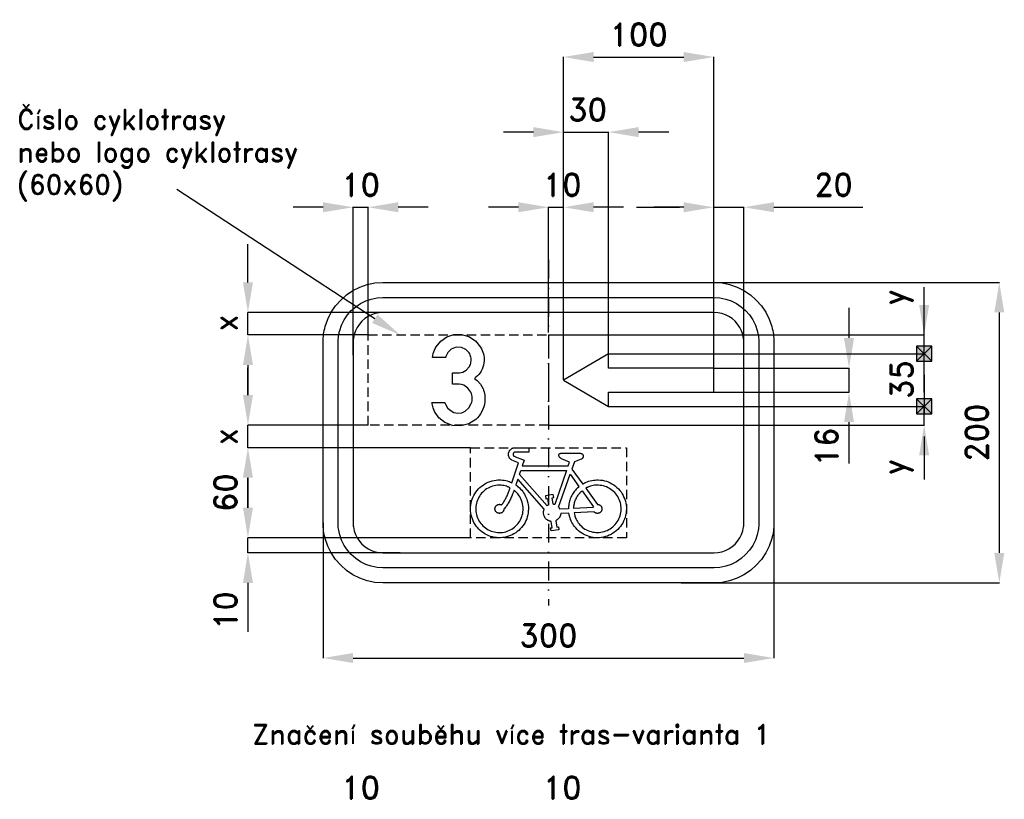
# Model space of a CAD drawing. Header units: millimetres. Extents: x -365 to 841, y -865 to 266.
# Tile 4 of 5: x -352 to 303, y -253 to 266. Entities that reach past the tile are written whole.
import ezdxf

# ---------------------------------------------------------------- set-up
doc = ezdxf.new("R2010")
doc.units = ezdxf.units.MM
doc.header["$LTSCALE"] = 5
doc.linetypes.add('ČERCHOVANÁX2', pattern=[2, 1, -0.5, 0, -0.5])
doc.linetypes.add('ČÁRKOVANÁX2', pattern=[1.5, 1, -0.5])
doc.layers.add('Kóty', color=2, linetype='Continuous')
doc.layers.add('Značka', color=7, linetype='Continuous')
doc.styles.get("Standard").update_dxf_attribs({"font": 'romand.shx', "height": 15})
doc.dimstyles.get("Standard").update_dxf_attribs({"dimtxt": 15, "dimasz": 20, "dimexe": 0.18, "dimexo": 0.0625, "dimgap": 7.5, "dimtad": 1, "dimdec": 0, "dimzin": 0, "dimdsep": 46, "dimtxsty": 'Standard', "dimcen": 0.09, "dimadec": 0, "dimazin": 0, "dimtfac": 1, "dimtdec": 0, "dimtofl": 0, "dimtmove": 0, "dimatfit": 3, "dimfxl": 1, "dimtolj": 1, "dimtzin": 0, "dimarcsym": 0})

# ---------------------------------------------------------------- blocks, each defined once
blk = doc.blocks.new('*D0')
at = {"layer": 'Defpoints', "color": 0, "transparency": 16777216}
for p in [(-150, -68.7), (150, -69.01), (150, -158.7)]:
    blk.add_point(p, dxfattribs=at)
at = {"layer": 'Kóty', "color": 0, "lineweight": -2, "transparency": 16777216}
for p, q in [((-150, -68.76), (-150, -158.88)), ((150, -69.08), (150, -158.88)), ((-130, -158.7), (130, -158.7))]:
    blk.add_line(p, q, dxfattribs=at)
at = {"layer": 'Kóty', "color": 0, "transparency": 16777216}
for points in [[(-130, -155.37), (-130, -162.03), (-150, -158.7)], [(130, -155.37), (130, -162.03), (150, -158.7)]]:
    blk.add_solid(points, dxfattribs=at)
at = {"layer": 'Kóty', "color": 0, "transparency": 16777216, "insert": (0, -143.7), "char_height": 15, "attachment_point": 5}
blk.add_mtext('\\A1;300', dxfattribs=at)
blk = doc.blocks.new('*D1')
at = {"layer": 'Defpoints', "color": 0, "transparency": 16777216}
for p in [(110, 241.3), (110, 35.97), (10, 28.03)]:
    blk.add_point(p, dxfattribs=at)
at = {"layer": 'Kóty', "color": 0, "lineweight": -2, "transparency": 16777216}
for p, q in [((10, 28.1), (10, 241.48)), ((30, 241.3), (90, 241.3)), ((110, 36.03), (110, 241.48))]:
    blk.add_line(p, q, dxfattribs=at)
at = {"layer": 'Kóty', "color": 0, "transparency": 16777216}
for points in [[(30, 244.63), (30, 237.97), (10, 241.3)], [(90, 244.63), (90, 237.97), (110, 241.3)]]:
    blk.add_solid(points, dxfattribs=at)
at = {"layer": 'Kóty', "color": 0, "transparency": 16777216, "insert": (60, 256.3), "char_height": 15, "attachment_point": 5}
blk.add_mtext('\\A1;100', dxfattribs=at)
blk = doc.blocks.new('*D2')
at = {"layer": 'Defpoints', "color": 0, "transparency": 16777216}
for p in [(104.38, 91.3), (88.18, -108.7), (300, -108.7)]:
    blk.add_point(p, dxfattribs=at)
at = {"layer": 'Kóty', "color": 0, "lineweight": -2, "transparency": 16777216}
for p, q in [((104.44, 91.3), (300.18, 91.3)), ((300, 71.3), (300, -88.7)), ((88.24, -108.7), (300.18, -108.7))]:
    blk.add_line(p, q, dxfattribs=at)
at = {"layer": 'Kóty', "color": 0, "transparency": 16777216}
for points in [[(296.67, 71.3), (303.33, 71.3), (300, 91.3)], [(296.67, -88.7), (303.33, -88.7), (300, -108.7)]]:
    blk.add_solid(points, dxfattribs=at)
at = {"layer": 'Kóty', "color": 0, "transparency": 16777216, "insert": (285, -8.7), "char_height": 15, "attachment_point": 5, "rotation": 90}
blk.add_mtext('\\A1;200', dxfattribs=at)
blk = doc.blocks.new('*D3')
at = {"layer": 'Defpoints', "color": 0, "transparency": 16777216}
for p in [(130, 141.3), (110, 34.3), (130, 35.97)]:
    blk.add_point(p, dxfattribs=at)
at = {"layer": 'Kóty', "color": 0, "lineweight": -2, "transparency": 16777216}
for p, q in [((90, 141.3), (70, 141.3)), ((110, 34.36), (110, 141.48)), ((130, 36.03), (130, 141.48)), ((150, 141.3), (209.29, 141.3))]:
    blk.add_line(p, q, dxfattribs=at)
at = {"layer": 'Kóty', "color": 0, "transparency": 16777216}
for points in [[(90, 144.63), (90, 137.97), (110, 141.3)], [(150, 144.63), (150, 137.97), (130, 141.3)]]:
    blk.add_solid(points, dxfattribs=at)
at = {"layer": 'Kóty', "color": 0, "transparency": 16777216, "insert": (189.64, 156.3), "char_height": 15, "attachment_point": 5}
blk.add_mtext('\\A1;20', dxfattribs=at)
blk = doc.blocks.new('*D4')
at = {"layer": 'Defpoints', "color": 0, "transparency": 16777216}
for p in [(-200, -18.7), (-51.88, -18.7), (-51.94, -78.7)]:
    blk.add_point(p, dxfattribs=at)
at = {"layer": 'Kóty', "color": 0, "lineweight": -2, "transparency": 16777216}
for p, q in [((-51.94, -18.7), (-200.18, -18.7)), ((-200, -58.7), (-200, -38.7)), ((-52.01, -78.7), (-200.18, -78.7))]:
    blk.add_line(p, q, dxfattribs=at)
at = {"layer": 'Kóty', "color": 0, "transparency": 16777216}
for points in [[(-203.33, -38.7), (-196.67, -38.7), (-200, -18.7)], [(-203.33, -58.7), (-196.67, -58.7), (-200, -78.7)]]:
    blk.add_solid(points, dxfattribs=at)
at = {"layer": 'Kóty', "color": 0, "transparency": 16777216, "insert": (-215, -48.7), "char_height": 15, "attachment_point": 5, "rotation": 90}
blk.add_mtext('\\A1;60', dxfattribs=at)

msp = doc.modelspace()

# ---------------------------------------------------------------- hatches: boundary and pattern name
at = {"layer": 'Kóty'}
h = msp.add_hatch(color=256, dxfattribs=at)
h.dxf.hatch_style = 1
h.paths.add_polyline_path([(245, 38.8), (255, 38.8), (255, 48.8), (245, 48.8)])
h = msp.add_hatch(color=256, dxfattribs=at)
h.dxf.hatch_style = 1
h.paths.add_polyline_path([(245, 3.8), (255, 3.8), (255, 13.8), (245, 13.8)])

# ---------------------------------------------------------------- linework, layer by layer
for p, q in [((-10, 191.3), (-30, 191.3)), ((10, 26.36), (10, 191.48)), ((40, 43.86), (40, 191.48)), ((80, 191.3), (60, 191.3)), ((-150, 141.3), (-170, 141.3)), ((-130, 42.84), (-130, 141.48)), ((-120, 56.3), (-120, 141.48)), ((-80, 141.3), (-100, 141.3)), ((-20, 141.3), (-40, 141.3)), ((0, 58.03), (0, 141.48)), ((10, 28.03), (10, 141.48)), ((50, 141.3), (30, 141.3)), ((58.57, 141.3), (87.14, 141.3)), ((-200, 91.3), (-200, 116.68)), ((250, 63.8), (250, 88.23)), ((200, 54.3), (200, 74.3)), ((250, 28.8), (250, 72.37)), ((-104.64, 71.3), (-200.18, 71.3)), ((-120.06, 56.3), (-200.18, 56.3)), ((0, 56.3), (250.18, 56.36)), ((40, 43.8), (250.18, 43.8)), ((90.06, 43.8), (250.18, 43.8)), ((-200, 36.3), (-200, 16.3)), ((-200, 16.3), (-200, 34.37)), ((110, 34.3), (200.18, 34.3)), ((250, 29.79), (250, 3.8)), ((110, 18.3), (200.18, 18.3)), ((40, 8.8), (250.18, 8.8)), ((90.13, 8.8), (250.18, 8.8)), ((-120.06, -3.7), (-200.18, -3.7)), ((0, -3.7), (250.18, -3.7)), ((200, -29.26), (200, -1.7)), ((250, -11.2), (250, -31.2)), ((-52.01, -18.7), (-200.18, -18.7)), ((250, -23.7), (250, -39.91)), ((-200, -58.7), (-200, -38.7)), ((-200, -38.7), (-200, -58.7)), ((-51.94, -78.7), (-200.18, -78.7)), ((-98.8, -88.7), (-200.18, -88.7)), ((-200, -108.7), (-200, -141.33))]:
    msp.add_line(p, q, dxfattribs=at)
for points in [[(10, 191.3), (40.06, 191.3)], [(-115.57, 67.1), (-247.22, 153.21)], [(-130, 141.3), (-120, 141.3)], [(0, 141.3), (10, 141.3)], [(110, 141.3), (130, 141.3)], [(-200, 56.3), (-200, 71.3)], [(245, 48.8), (255, 38.8)], [(255, 48.8), (245, 38.8)], [(200, 18.3), (200, 34.3)], [(250, 18.3), (250, 34.3)], [(245, 13.8), (255, 3.8)], [(255, 13.8), (245, 3.8)], [(250, -3.7), (250, 8.8)], [(-200, -18.7), (-200, -3.7)], [(-200, -88.7), (-200, -78.7)]]:
    msp.add_lwpolyline(points, dxfattribs=at)
for points in [[(245, 38.8), (255, 38.8), (255, 48.8), (245, 48.8)], [(245, 3.8), (255, 3.8), (255, 13.8), (245, 13.8)]]:
    msp.add_lwpolyline(points, close=True, dxfattribs=at)
for points in [[(-10, 194.63), (-10, 187.97), (10, 191.3)], [(60, 194.63), (60, 187.97), (40, 191.3)], [(-150, 144.63), (-150, 137.97), (-130, 141.3)], [(-100, 144.63), (-100, 137.97), (-120, 141.3)], [(-20, 144.63), (-20, 137.97), (0, 141.3)], [(30, 144.63), (30, 137.97), (10, 141.3)], [(-203.33, 91.3), (-196.67, 91.3), (-200, 71.3)], [(246.67, 76.36), (253.33, 76.36), (250, 56.36)], [(-113.77, 69.9), (-117.37, 64.29), (-98.74, 56.3)], [(-203.33, 36.3), (-196.67, 36.3), (-200, 56.3)], [(196.67, 54.3), (203.33, 54.3), (200, 34.3)], [(-203.33, 16.3), (-196.67, 16.3), (-200, -3.7)], [(196.67, -1.7), (203.33, -1.7), (200, 18.3)], [(246.67, -23.7), (253.33, -23.7), (250, -3.7)], [(-203.33, -38.7), (-196.67, -38.7), (-200, -18.7)], [(-203.33, -58.7), (-196.67, -58.7), (-200, -78.7)], [(-203.33, -108.7), (-196.67, -108.7), (-200, -88.7)]]:
    msp.add_solid(points, dxfattribs=at)
at = {"layer": 'Značka', "color": 6, "linetype": 'ČERCHOVANÁX2', "lineweight": 25, "ltscale": 2.5}
msp.add_line((0, 106.3), (0, -123.7), dxfattribs=at)
at = {"layer": 'Značka', "color": 5}
for points in [[(-110, -108.7), (-110.16, -108.7), (-110.31, -108.7), (-115.48, -108.34), (-120.56, -107.28), (-125.46, -105.62), (-130.09, -103.29), (-134.4, -100.41), (-138.28, -96.98), (-141.72, -93.1), (-144.59, -88.79), (-146.91, -84.16), (-148.58, -79.25, -0.034157), (-149.65, -74.18, -0.036746), (-150, -69.01), (-150, -68.86), (-150, -68.7), (-150, 51.3), (-150, 51.46), (-150, 51.61, -0.032179), (-149.64, 56.78, -0.035458), (-148.58, 61.85), (-146.92, 66.76), (-144.59, 71.39), (-141.71, 75.7), (-138.28, 79.58), (-134.4, 83.02), (-130.09, 85.89), (-125.46, 88.21), (-120.56, 89.88), (-115.48, 90.95), (-110.31, 91.3), (-110.16, 91.3), (-110, 91.3), (110, 91.3), (110.16, 91.3), (110.31, 91.3), (115.48, 90.94), (120.55, 89.88), (125.46, 88.22), (130.09, 85.89), (134.4, 83.01), (138.28, 79.58), (141.72, 75.7), (144.59, 71.39), (146.91, 66.76), (148.58, 61.85, -0.034162), (149.65, 56.78, -0.036746), (150, 51.61), (150, 51.46), (150, 51.3), (150, -68.7), (150, -68.86), (150, -69.01, -0.032185), (149.64, -74.18, -0.035458), (148.58, -79.25), (146.92, -84.16), (144.59, -88.79), (141.71, -93.1), (138.28, -96.98), (134.4, -100.42), (130.09, -103.29), (125.46, -105.61), (120.55, -107.28), (115.48, -108.35), (110.31, -108.7), (110.16, -108.7), (110, -108.7), (-110, -108.7)], [(-110, -98.7), (-110.12, -98.7), (-110.24, -98.7), (-114.11, -98.43), (-117.92, -97.64), (-121.6, -96.39), (-125.07, -94.64), (-128.3, -92.49), (-131.21, -89.91), (-133.79, -87), (-135.94, -83.77), (-137.68, -80.3), (-138.94, -76.62), (-139.74, -72.81, -0.036748), (-140, -68.94), (-140, -68.82), (-140, -68.7), (-140, 51.3), (-140, 51.42), (-140, 51.54, -0.032178), (-139.73, 55.41, -0.035473), (-138.94, 59.22), (-137.69, 62.9), (-135.94, 66.37), (-133.78, 69.6), (-131.21, 72.51), (-128.3, 75.09), (-125.07, 77.24), (-121.59, 78.98), (-117.92, 80.24), (-114.11, 81.04), (-110.24, 81.3), (-110.12, 81.3), (-110, 81.3), (110, 81.3), (110.12, 81.3), (110.24, 81.3), (114.11, 81.03), (117.92, 80.24), (121.6, 78.99), (125.07, 77.24), (128.3, 75.09), (131.21, 72.51), (133.79, 69.6), (135.94, 66.37), (137.68, 62.9), (138.94, 59.22), (139.74, 55.41, -0.036756), (140, 51.54), (140, 51.42), (140, 51.3), (140, -68.7), (140, -68.82), (140, -68.94, -0.032178), (139.73, -72.81, -0.035481), (138.94, -76.62), (137.69, -80.3), (135.94, -83.77), (133.78, -87), (131.21, -89.91), (128.3, -92.49), (125.07, -94.64), (121.59, -96.38), (117.92, -97.64), (114.11, -98.44), (110.24, -98.7), (110.12, -98.7), (110, -98.7), (-110, -98.7)], [(-110, -88.7), (110, -88.7), (110.08, -88.7), (110.16, -88.7), (112.74, -88.52), (115.28, -87.99), (117.73, -87.16), (120.05, -85.99), (122.2, -84.56), (124.14, -82.84), (125.86, -80.9), (127.29, -78.75), (128.45, -76.43), (129.29, -73.98), (129.83, -71.44, 0.036731), (130, -68.86), (130, -68.78), (130, -68.7), (130, 51.3), (130, 51.38), (130, 51.46, 0.032172), (129.82, 54.04), (129.29, 56.58), (128.46, 59.03), (127.29, 61.35), (125.86, 63.5), (124.14, 65.44), (122.2, 67.16), (120.05, 68.59), (117.73, 69.75), (115.28, 70.59), (112.74, 71.13), (110.16, 71.3), (110.08, 71.3), (110, 71.3), (-110, 71.3), (-110.08, 71.3), (-110.16, 71.3), (-112.74, 71.12), (-115.28, 70.59), (-117.73, 69.76), (-120.05, 68.59), (-122.2, 67.16), (-124.14, 65.44), (-125.86, 63.5), (-127.29, 61.35), (-128.45, 59.03), (-129.29, 56.58), (-129.83, 54.04, 0.036731), (-130, 51.46), (-130, 51.38), (-130, 51.3), (-130, -68.7), (-130, -68.78), (-130, -68.86, 0.032172), (-129.82, -71.44), (-129.29, -73.98), (-128.46, -76.43), (-127.29, -78.75), (-125.86, -80.9), (-124.14, -82.84), (-122.2, -84.56), (-120.05, -85.99), (-117.73, -87.15), (-115.28, -87.99), (-112.74, -88.53), (-110.16, -88.7), (-110.08, -88.7), (-110, -88.7)], [(-68.91, 11.31), (-68.68, 10.61), (-68.42, 9.92), (-67.22, 7.87), (-65.51, 6.19), (-63.08, 4.81), (-60.35, 4.28), (-57.77, 4.54), (-55.4, 5.56), (-52.92, 7.77), (-51.36, 10.73, 0.097405), (-50.78, 14.48, 0.104454), (-51.7, 18.13), (-53.63, 20.93), (-56.43, 22.8), (-57.89, 23.32), (-59.4, 23.57), (-59.74, 23.6), (-60.09, 23.61), (-63.79, 23.61), (-63.79, 31.11), (-59.95, 31.11), (-59.63, 31.1), (-59.3, 31.1), (-56.94, 31.58), (-54.82, 32.83), (-52.66, 35.25, 0.099713), (-51.59, 38.3, 0.096862), (-51.62, 41.44, 0.098674), (-52.83, 44.33), (-55.03, 46.65), (-57.96, 47.96), (-61.46, 48.13), (-64.73, 46.85), (-67.01, 44.74), (-68.32, 41.98), (-68.4, 41.64), (-68.49, 41.3), (-77.17, 41.3), (-76.93, 42.6), (-76.65, 43.89, -0.070864), (-74.77, 48.42), (-71.65, 52.23), (-67.62, 55.05), (-62.92, 56.53), (-57.84, 56.66), (-52.96, 55.24), (-48.48, 52.35), (-45.13, 48.21, -0.076281), (-43.29, 43.8, -0.079797), (-42.88, 39, -0.092074), (-44.16, 33.53, -0.105106), (-47.34, 29.02), (-48.27, 28.17), (-49.25, 27.38), (-48.34, 26.7), (-47.47, 26), (-45.19, 23.51), (-43.55, 20.56, -0.0749), (-42.38, 16.29, -0.064094), (-42.43, 11.81, -0.089422), (-44.33, 5.36, -0.101925), (-48.42, 0.12), (-53.05, -2.85), (-58.42, -4.15), (-63.89, -3.87), (-68.97, -1.87), (-72.95, 1.26), (-75.82, 5.41), (-76.83, 7.86), (-77.44, 10.41), (-77.51, 10.86), (-77.57, 11.31), (-68.91, 11.31)], [(21.49, -22.45), (21.58, -22.47), (21.67, -22.49), (21.69, -22.5), (21.71, -22.5), (21.78, -22.53), (21.86, -22.55), (21.94, -22.59), (22.03, -22.63), (22.12, -22.67), (22.2, -22.72), (22.28, -22.77), (22.36, -22.83), (22.45, -22.9), (22.54, -22.98), (22.62, -23.06), (22.7, -23.15), (22.77, -23.25), (22.84, -23.35), (22.9, -23.45), (22.96, -23.56), (23.01, -23.67), (23.05, -23.78), (23.09, -23.89), (23.12, -24.01), (23.14, -24.13), (23.15, -24.24), (23.16, -24.36, -0.014853), (23.15, -24.48), (23.14, -24.64), (23.12, -24.8), (23.08, -24.96), (23.02, -25.12), (22.96, -25.27), (22.88, -25.41), (22.79, -25.55), (22.7, -25.68), (22.62, -25.79), (22.53, -25.89), (22.44, -25.98), (22.34, -26.07), (22.24, -26.15), (22.13, -26.22), (22.04, -26.28), (21.95, -26.33), (21.93, -26.34), (21.91, -26.35), (21.79, -26.41), (21.67, -26.46), (17.25, -28.14), (15.57, -32.94), (22.75, -42.88), (22.8, -42.85), (22.85, -42.83), (23.04, -42.72), (23.23, -42.62), (23.47, -42.49), (23.71, -42.36), (23.95, -42.23), (24.19, -42.11), (24.44, -41.99), (24.68, -41.87), (25.68, -41.44), (26.7, -41.07), (27.74, -40.76), (28.8, -40.52), (29.88, -40.33), (30.97, -40.22), (32.06, -40.17), (33.16, -40.18), (34.52, -40.25), (35.87, -40.42), (37.21, -40.69), (38.52, -41.06), (39.8, -41.52), (41.05, -42.09), (42.24, -42.75), (43.39, -43.48), (44.5, -44.28), (45.55, -45.15), (46.53, -46.09), (47.44, -47.11), (48.27, -48.19), (49.02, -49.33), (49.67, -50.53), (50.25, -51.76), (50.76, -53.03), (51.18, -54.33), (51.5, -55.65), (51.72, -57), (51.84, -58.36, -0.020872), (51.86, -59.72), (51.77, -61.08), (51.59, -62.43), (51.34, -63.77), (51, -65.09), (50.57, -66.38), (50.02, -67.63), (49.4, -68.85), (48.68, -70.01), (47.88, -71.11), (47.01, -72.15), (46.08, -73.15), (45.08, -74.08), (44.02, -74.94), (42.89, -75.7), (41.71, -76.39), (40.49, -76.99), (39.22, -77.49), (37.92, -77.9), (36.6, -78.24), (35.26, -78.49), (33.9, -78.64), (32.54, -78.68), (31.17, -78.64), (29.82, -78.48), (28.49, -78.22), (27.17, -77.87), (25.87, -77.45), (24.61, -76.94), (23.39, -76.34), (22.22, -75.65), (21.09, -74.87), (20.03, -74.01), (19.04, -73.08), (18.11, -72.07), (17.4, -71.24), (16.74, -70.37), (16.13, -69.45), (15.58, -68.5), (15.09, -67.53), (14.67, -66.53), (14.32, -65.5), (14.03, -64.46), (13.96, -64.19), (13.9, -63.93), (13.85, -63.72), (13.8, -63.5), (13.79, -63.45), (13.78, -63.4), (13.58, -62.33), (8.16, -62.6), (8.12, -62.9), (8.07, -63.2), (8.06, -63.26), (8.05, -63.31), (8, -63.55), (7.93, -63.78), (7.83, -64.07), (7.72, -64.35), (7.59, -64.62), (7.45, -64.89), (7.29, -65.15), (7.12, -65.4), (6.93, -65.64), (6.74, -65.88), (6.54, -66.1), (6.32, -66.32), (6.09, -66.51), (5.85, -66.7), (5.65, -66.83), (5.45, -66.96), (5.39, -66.99), (5.34, -67.01), (5.07, -67.16), (4.8, -67.29), (5.48, -71.51), (6.59, -71.33), (6.91, -73.31), (1.73, -74.14), (1.41, -72.16), (2.52, -71.99), (1.84, -67.77), (1.57, -67.73), (1.31, -67.69), (1.25, -67.67), (1.2, -67.66), (0.99, -67.62), (0.78, -67.56), (0.52, -67.48), (0.27, -67.38), (0.02, -67.27), (-0.22, -67.15), (-0.46, -67.01), (-0.69, -66.87), (-0.97, -66.68), (-1.24, -66.47), (-1.5, -66.25), (-1.74, -66.01), (-1.96, -65.76), (-2.17, -65.49), (-2.36, -65.21), (-2.54, -64.92), (-2.7, -64.62), (-2.85, -64.31), (-2.97, -64), (-3.08, -63.68), (-3.16, -63.35), (-3.23, -63.01), (-3.27, -62.68), (-3.3, -62.34), (-3.31, -62.07), (-3.31, -61.79), (-3.29, -61.52), (-3.26, -61.25), (-3.22, -60.98), (-3.16, -60.72), (-3.1, -60.51), (-3.03, -60.3), (-3.02, -60.25), (-3, -60.2), (-2.9, -59.95), (-2.8, -59.7), (-20.49, -39.71), (-21.79, -43.52), (-20.93, -44.16), (-20.89, -44.19), (-20.85, -44.23), (-20.68, -44.36), (-20.51, -44.49), (-20.3, -44.66), (-20.09, -44.83), (-19.29, -45.53), (-18.54, -46.29), (-17.82, -47.08), (-17.16, -47.92), (-16.54, -48.8), (-15.98, -49.72), (-15.48, -50.67), (-15.02, -51.65), (-14.51, -52.89), (-14.08, -54.16), (-13.75, -55.45), (-13.52, -56.77), (-13.38, -58.11), (-13.35, -59.45, -0.019389), (-13.41, -60.79), (-13.57, -62.12), (-13.79, -63.44), (-14.1, -64.75), (-14.5, -66.02), (-15.01, -67.27), (-15.6, -68.47), (-16.27, -69.63), (-17.03, -70.73), (-17.87, -71.78), (-18.76, -72.79), (-19.71, -73.73), (-20.73, -74.6), (-21.81, -75.39), (-22.95, -76.1), (-24.13, -76.72), (-25.36, -77.26), (-26.63, -77.71), (-27.91, -78.09), (-29.22, -78.39), (-30.54, -78.59), (-31.88, -78.69), (-33.22, -78.69), (-34.55, -78.59), (-35.88, -78.4), (-37.19, -78.11), (-38.49, -77.76), (-39.75, -77.32), (-40.98, -76.79), (-42.17, -76.17), (-43.31, -75.47), (-44.39, -74.68), (-45.42, -73.81), (-46.38, -72.88), (-47.29, -71.89), (-48.13, -70.85), (-48.9, -69.75), (-49.57, -68.59), (-50.17, -67.39), (-50.67, -66.15), (-51.08, -64.88), (-51.41, -63.58), (-51.66, -62.26), (-51.83, -60.93), (-51.89, -59.59, -0.018666), (-51.86, -58.25), (-51.73, -56.92), (-51.5, -55.6), (-51.18, -54.3), (-50.76, -53.02), (-50.28, -51.77), (-49.72, -50.55), (-49.07, -49.38), (-48.33, -48.26), (-47.52, -47.19), (-46.62, -46.2), (-45.66, -45.27), (-44.64, -44.4), (-43.57, -43.59), (-42.45, -42.86), (-41.28, -42.21), (-40.06, -41.65), (-38.81, -41.18), (-37.52, -40.8), (-36.21, -40.52), (-34.88, -40.32), (-33.81, -40.21), (-32.73, -40.15), (-31.66, -40.16), (-30.58, -40.24), (-29.52, -40.38), (-28.47, -40.59), (-27.44, -40.87), (-26.43, -41.21), (-26.18, -41.3), (-25.93, -41.4), (-25.73, -41.47), (-25.53, -41.55), (-25.48, -41.57), (-25.43, -41.59), (-24.44, -42.01), (-19.95, -28.83), (-24.49, -26.98), (-24.67, -26.85), (-24.85, -26.73), (-24.88, -26.7), (-24.92, -26.67), (-25.05, -26.56), (-25.18, -26.44), (-25.34, -26.29), (-25.49, -26.12), (-25.63, -25.95), (-25.77, -25.78), (-25.89, -25.59), (-26, -25.4), (-26.13, -25.16), (-26.25, -24.91), (-26.35, -24.65), (-26.43, -24.39), (-26.5, -24.12), (-26.55, -23.84), (-26.58, -23.57), (-26.59, -23.29), (-26.6, -23.02), (-26.58, -22.74), (-26.55, -22.47), (-26.5, -22.19), (-26.43, -21.93), (-26.34, -21.66), (-26.24, -21.41), (-26.12, -21.16), (-25.99, -20.91), (-25.85, -20.68), (-25.69, -20.45), (-25.52, -20.23), (-25.33, -20.03), (-25.13, -19.84), (-24.92, -19.66), (-24.7, -19.49), (-24.51, -19.37), (-24.33, -19.25), (-24.13, -19.14), (-23.93, -19.05), (-23.73, -18.96), (-23.52, -18.89), (-23.31, -18.83), (-23.09, -18.78), (-23.04, -18.77), (-22.99, -18.75), (-22.94, -18.75), (-22.9, -18.74), (-22.89, -18.74), (-22.88, -18.74), (-22.66, -18.7), (-13.14, -18.7), (-13.14, -21.7), (-22.24, -21.7), (-22.31, -21.71), (-22.38, -21.72), (-22.39, -21.72), (-22.41, -21.72), (-22.46, -21.74), (-22.52, -21.75), (-22.59, -21.77), (-22.65, -21.8), (-22.72, -21.83), (-22.78, -21.86), (-22.85, -21.9), (-22.91, -21.94), (-22.98, -21.99), (-23.05, -22.04), (-23.12, -22.1), (-23.18, -22.16), (-23.24, -22.23), (-23.29, -22.3), (-23.34, -22.38), (-23.39, -22.46), (-23.43, -22.54), (-23.47, -22.62), (-23.5, -22.7), (-23.52, -22.79), (-23.54, -22.87), (-23.56, -22.96), (-23.57, -23.05), (-23.57, -23.14), (-23.57, -23.23), (-23.56, -23.32), (-23.55, -23.41), (-23.53, -23.5), (-23.51, -23.58), (-23.48, -23.67), (-23.45, -23.75), (-23.41, -23.83), (-23.38, -23.9), (-23.34, -23.96), (-23.3, -24.02), (-23.26, -24.08), (-23.21, -24.13), (-23.16, -24.18), (-23.12, -24.22), (-23.08, -24.26), (-23.07, -24.27), (-23.06, -24.28), (-23, -24.33), (-22.95, -24.37), (-16.21, -27.12), (-17.46, -30.81), (13.14, -30.81), (14.02, -28.27), (8.73, -26.08), (8.61, -26.02), (8.48, -25.96), (8.46, -25.95), (8.43, -25.94), (8.34, -25.88), (8.25, -25.83), (8.13, -25.75), (8.02, -25.67), (7.92, -25.58), (7.82, -25.49), (7.72, -25.4), (7.62, -25.3), (7.51, -25.17), (7.4, -25.04), (7.29, -24.9), (7.2, -24.76), (7.12, -24.61), (7.05, -24.45), (7, -24.29), (6.95, -24.12), (6.93, -24.03), (6.91, -23.94), (6.9, -23.85), (6.9, -23.76), (6.9, -23.66), (6.91, -23.57), (6.92, -23.48), (6.94, -23.39), (6.97, -23.3), (7, -23.21), (7.04, -23.13), (7.09, -23.05), (7.14, -22.97), (7.2, -22.9), (7.26, -22.83), (7.33, -22.77), (7.39, -22.72), (7.45, -22.67), (7.51, -22.63), (7.57, -22.59), (7.64, -22.56), (7.71, -22.53), (7.78, -22.5), (7.85, -22.48), (7.87, -22.48), (7.88, -22.48), (7.9, -22.47), (7.92, -22.47), (7.94, -22.46), (7.96, -22.46), (7.98, -22.46), (7.99, -22.45), (21.49, -22.45)], [(-29.64, -59.74), (-29.66, -59.9), (-29.7, -60.07), (-29.7, -60.1), (-29.71, -60.14), (-29.74, -60.27), (-29.78, -60.4), (-29.84, -60.56), (-29.91, -60.71), (-29.99, -60.87), (-30.08, -61.01), (-30.18, -61.15), (-30.28, -61.29), (-30.42, -61.45), (-30.57, -61.6), (-30.73, -61.75), (-30.9, -61.87), (-31.08, -61.99), (-31.26, -62.09), (-31.46, -62.18), (-31.66, -62.25), (-31.86, -62.31), (-32.07, -62.36), (-32.28, -62.4), (-32.49, -62.41), (-32.71, -62.41), (-32.92, -62.4), (-33.13, -62.37), (-33.34, -62.32), (-33.54, -62.26), (-33.74, -62.19), (-33.94, -62.11), (-34.13, -62.01), (-34.31, -61.89), (-34.48, -61.77), (-34.64, -61.63), (-34.79, -61.48), (-34.93, -61.32), (-35.07, -61.15), (-35.18, -60.97), (-35.29, -60.79), (-35.38, -60.59), (-35.46, -60.4), (-35.52, -60.19), (-35.56, -59.98), (-35.6, -59.77), (-35.62, -59.56), (-35.62, -59.35), (-35.61, -59.14), (-35.58, -58.92), (-35.54, -58.72), (-35.48, -58.51), (-35.41, -58.31), (-35.33, -58.11), (-35.23, -57.92), (-35.12, -57.74), (-34.99, -57.57), (-34.86, -57.4), (-34.71, -57.25), (-34.55, -57.11), (-34.38, -56.98), (-34.2, -56.86), (-34.02, -56.75), (-33.83, -56.66), (-33.63, -56.58), (-33.43, -56.52), (-33.22, -56.47), (-33.01, -56.44), (-32.8, -56.42), (-32.62, -56.41), (-32.45, -56.41), (-32.28, -56.42), (-32.11, -56.45), (-31.95, -56.48), (-31.78, -56.52), (-31.65, -56.57), (-31.53, -56.62), (-31.5, -56.63), (-31.46, -56.64), (-31.31, -56.71), (-31.16, -56.79), (-30.78, -56.27), (-30.42, -55.75), (-30.35, -55.64), (-30.27, -55.54), (-29.99, -55.11), (-29.71, -54.68), (-29.37, -54.14), (-29.05, -53.59), (-28.73, -53.03), (-28.43, -52.47), (-28.13, -51.9), (-27.85, -51.32), (-27.57, -50.75), (-27.3, -50.17), (-27.04, -49.58), (-26.8, -48.99), (-26.57, -48.39), (-26.35, -47.79), (-26.18, -47.31), (-26.02, -46.82), (-25.98, -46.7), (-25.95, -46.57), (-25.76, -45.96), (-25.58, -45.35), (-26.37, -44.99), (-26.41, -44.97), (-26.45, -44.95), (-26.61, -44.89), (-26.77, -44.82), (-26.98, -44.74), (-27.18, -44.66), (-28, -44.37), (-28.83, -44.13), (-29.68, -43.94), (-30.54, -43.8), (-31.41, -43.71), (-32.28, -43.67), (-33.15, -43.69), (-34.03, -43.75), (-35.11, -43.87), (-36.18, -44.07), (-37.24, -44.34), (-38.27, -44.7), (-39.27, -45.12), (-40.24, -45.62), (-41.17, -46.19), (-42.05, -46.83), (-42.91, -47.5), (-43.72, -48.23), (-44.47, -49.02), (-45.16, -49.86), (-45.79, -50.75), (-46.35, -51.69), (-46.84, -52.66), (-47.27, -53.66), (-47.64, -54.69), (-47.94, -55.73), (-48.17, -56.8), (-48.31, -57.88), (-48.38, -58.97, 0.020344), (-48.37, -60.06), (-48.28, -61.14), (-48.11, -62.22), (-47.89, -63.29), (-47.6, -64.33), (-47.23, -65.36), (-46.79, -66.35), (-46.27, -67.32), (-45.69, -68.24), (-45.04, -69.11), (-44.33, -69.94), (-43.59, -70.73), (-42.79, -71.47), (-41.93, -72.15), (-41.03, -72.76), (-40.09, -73.31), (-39.11, -73.79), (-38.1, -74.19), (-37.06, -74.53), (-36.01, -74.81), (-34.94, -75.02), (-33.86, -75.15), (-32.77, -75.19), (-31.68, -75.17), (-30.6, -75.06), (-29.53, -74.87), (-28.47, -74.61), (-27.42, -74.3), (-26.4, -73.91), (-25.42, -73.46), (-24.47, -72.92), (-23.55, -72.33), (-22.69, -71.67), (-21.87, -70.94), (-21.11, -70.16), (-20.39, -69.35), (-19.72, -68.49), (-19.12, -67.58), (-18.59, -66.62), (-18.12, -65.64), (-17.74, -64.62), (-17.42, -63.58), (-17.18, -62.52), (-17, -61.44), (-16.89, -60.36), (-16.85, -59.27), (-16.9, -58.19), (-17.03, -57.1), (-17.23, -56.03), (-17.51, -54.98), (-17.86, -53.95), (-18.18, -53.13), (-18.54, -52.33), (-18.95, -51.55), (-19.4, -50.8), (-19.89, -50.09), (-20.43, -49.41), (-21.01, -48.76), (-21.63, -48.16), (-21.79, -48.01), (-21.95, -47.86), (-22.08, -47.74), (-22.21, -47.63), (-22.25, -47.6), (-22.28, -47.57), (-22.94, -47.01), (-23.16, -47.7), (-23.39, -48.39), (-23.44, -48.52), (-23.48, -48.66), (-23.68, -49.2), (-23.88, -49.75), (-24.15, -50.42), (-24.43, -51.08), (-24.73, -51.75), (-25.03, -52.4), (-25.35, -53.05), (-25.69, -53.69), (-26.03, -54.33), (-26.38, -54.96), (-26.74, -55.59), (-27.12, -56.21), (-27.51, -56.82), (-27.91, -57.42), (-28.24, -57.89), (-28.58, -58.36), (-28.67, -58.47), (-28.76, -58.59), (-29.2, -59.16), (-29.64, -59.74)], [(32.54, -56.43), (32.71, -56.43), (32.88, -56.44), (32.91, -56.44), (32.94, -56.45), (33.08, -56.47), (33.21, -56.49), (33.38, -56.53), (33.54, -56.58), (33.7, -56.64), (33.86, -56.7), (34.01, -56.78), (34.16, -56.87), (34.34, -56.98), (34.51, -57.11), (34.67, -57.25), (34.82, -57.41), (34.96, -57.57), (35.08, -57.74), (35.19, -57.92), (35.29, -58.11), (35.38, -58.31), (35.45, -58.51), (35.51, -58.71), (35.55, -58.92), (35.58, -59.13), (35.6, -59.34, -0.019488), (35.59, -59.56), (35.57, -59.77), (35.54, -59.98), (35.5, -60.19), (35.44, -60.39), (35.36, -60.59), (35.27, -60.78), (35.17, -60.97), (35.05, -61.15), (34.92, -61.32), (34.78, -61.48), (34.63, -61.63), (34.47, -61.77), (34.3, -61.9), (34.12, -62.01), (33.93, -62.11), (33.74, -62.2), (33.54, -62.27), (33.34, -62.33), (33.13, -62.38), (32.92, -62.41), (32.71, -62.43), (32.49, -62.43), (32.28, -62.41), (32.07, -62.38), (31.86, -62.33), (31.7, -62.29), (31.53, -62.24), (31.37, -62.17), (31.22, -62.1), (31.07, -62.02), (30.93, -61.93), (30.82, -61.85), (30.71, -61.76), (30.68, -61.74), (30.66, -61.72), (30.53, -61.6), (30.41, -61.48), (17.09, -62.15), (17.28, -63.01), (17.5, -63.87), (17.55, -64.04), (17.6, -64.21), (17.82, -64.88), (18.07, -65.54), (18.43, -66.34), (18.84, -67.12), (19.3, -67.89), (19.8, -68.62), (20.35, -69.32), (20.93, -69.98), (21.7, -70.79), (22.51, -71.53), (23.38, -72.22), (24.3, -72.83), (25.26, -73.38), (26.26, -73.85), (27.3, -74.25), (28.36, -74.57), (29.43, -74.84), (30.52, -75.04), (31.62, -75.15), (32.72, -75.18), (33.83, -75.14), (34.93, -75), (36.01, -74.79), (37.08, -74.5), (38.13, -74.15), (39.16, -73.74), (40.15, -73.25), (41.1, -72.69), (42.01, -72.06), (42.87, -71.36), (43.67, -70.6), (44.43, -69.79), (45.13, -68.94), (45.78, -68.04), (46.36, -67.1), (46.87, -66.12), (47.3, -65.1), (47.66, -64.05), (47.93, -62.98), (48.14, -61.89), (48.28, -60.8), (48.35, -59.69, 0.020647), (48.34, -58.59), (48.24, -57.49), (48.07, -56.39), (47.82, -55.32), (47.48, -54.26), (47.07, -53.23), (46.61, -52.23), (46.08, -51.26), (45.49, -50.32), (44.81, -49.44), (44.09, -48.61), (43.3, -47.84), (42.45, -47.12), (41.56, -46.47), (40.63, -45.87), (39.67, -45.33), (38.67, -44.86), (37.63, -44.47), (36.57, -44.15), (35.49, -43.92), (34.39, -43.77), (33.29, -43.68), (32.4, -43.66), (31.51, -43.68), (30.62, -43.75), (29.75, -43.88), (28.88, -44.06), (28.03, -44.3), (27.2, -44.6), (26.39, -44.94), (26.19, -45.03), (25.99, -45.13), (25.83, -45.2), (25.67, -45.28), (25.63, -45.3), (25.59, -45.32), (24.81, -45.73), (32.54, -56.43)]]:
    msp.add_lwpolyline(points, format="xyb", dxfattribs=at)
at = {"layer": 'Značka', "color": 6, "linetype": 'ČÁRKOVANÁX2', "ltscale": 1.25}
for points in [[(-120, -3.7), (-120, 56.3), (0, 56.3), (0, -3.7), (-120, -3.7)], [(-51.88, -78.7), (-51.88, -18.7), (51.88, -18.7), (51.88, -78.7), (-51.88, -78.7)]]:
    msp.add_lwpolyline(points, dxfattribs=at)
at = {"layer": 'Značka', "color": 5}
for points in [[(40, 34.3), (40, 43.8), (10, 26.3), (40, 8.8), (40, 18.3), (110, 18.3), (110, 34.3), (40, 34.3)], [(-0.6, -52.59), (0.08, -56.81), (0.03, -56.84), (-0.02, -56.86), (-0.21, -56.96), (-0.41, -57.06), (-0.6, -57.17), (-0.78, -57.29), (-0.82, -57.32), (-0.87, -57.36), (-19.38, -36.45), (-18.48, -33.81), (12.09, -33.81), (4.16, -56.57), (4.11, -56.55), (4.05, -56.54), (3.83, -56.48), (3.61, -56.42), (3.38, -56.38), (3.16, -56.35), (3.1, -56.34), (3.04, -56.34), (2.36, -52.12), (3.47, -51.94), (3.16, -49.97), (-2.02, -50.8), (-1.71, -52.77), (-0.6, -52.59)], [(14.37, -36.39), (20.3, -44.61), (19.67, -45.17), (19.64, -45.19), (19.61, -45.22), (19.49, -45.34), (19.36, -45.45), (19.21, -45.59), (19.06, -45.74), (18.47, -46.33), (17.91, -46.96), (17.38, -47.61), (16.88, -48.28), (16.41, -48.98), (15.97, -49.7), (15.57, -50.44), (15.19, -51.2), (14.84, -51.97), (14.52, -52.75), (14.23, -53.54), (13.99, -54.35), (13.79, -55.17), (13.63, -55.99), (13.53, -56.65), (13.46, -57.32), (13.45, -57.49), (13.43, -57.66), (13.38, -58.5), (13.35, -59.34), (7.65, -59.62), (7.62, -59.55), (7.58, -59.47), (7.42, -59.18), (7.25, -58.9), (7.06, -58.63), (6.86, -58.37), (6.8, -58.31), (6.75, -58.25), (14.37, -36.39)], [(29.96, -57.99), (29.95, -58.01), (29.94, -58.04), (29.88, -58.14), (29.84, -58.25), (29.79, -58.35), (29.75, -58.46), (29.75, -58.49), (29.74, -58.52), (16.85, -59.16), (16.88, -58.5), (16.93, -57.83), (16.95, -57.7), (16.96, -57.57), (17.02, -57.04), (17.11, -56.51), (17.24, -55.86), (17.41, -55.22), (17.6, -54.58), (17.82, -53.95), (18.07, -53.33), (18.35, -52.72), (18.64, -52.11), (18.95, -51.52), (19.29, -50.94), (19.66, -50.39), (20.05, -49.85), (20.47, -49.33), (20.82, -48.93), (21.19, -48.55), (21.29, -48.45), (21.38, -48.36), (21.86, -47.9), (22.36, -47.45), (29.96, -57.99)]]:
    msp.add_lwpolyline(points, dxfattribs=at)

# ---------------------------------------------------------------- texts
at = {"layer": 'Kóty', "char_height": 15, "attachment_point": 5}
for s, insert in [('\\A1;30', (26.08, 206.3)), ('\\A1;10', (-125.02, 156.3)), ('\\A1;10', (9.15, 156.3)), ('\\A1;10', (-125.02, -244.97)), ('\\A1;10', (9.15, -244.97))]:
    msp.add_mtext(s, dxfattribs=dict(at, insert=insert))
at = {"layer": 'Kóty', "char_height": 13, "attachment_point": 1}
for s, width, insert in [('Číslo cyklotrasy\\Pnebo logo cyklotrasy \\P(60x60)', 196.1637, (-353.52, 206.29)), ('Značení souběhu více tras-varianta 1', 398.1731, (-197.04, -202.89))]:
    msp.add_mtext_dynamic_manual_height_columns(s, width=width, gutter_width=100, heights=[0], dxfattribs=dict(at, insert=insert))
at = {"layer": 'Kóty', "char_height": 15, "attachment_point": 5, "rotation": 90}
for s, insert in [('\\A1;y', (232.5, 81.35)), ('\\A1;x', (-215, 64.26)), ('\\A1;35', (235, 26.68)), ('\\A1;x', (-215, -11.32)), ('\\A1;16', (185, -18.15)), ('\\A1;y', (232.5, -31.6)), ('\\A1;10', (-215, -127.11))]:
    msp.add_mtext(s, dxfattribs=dict(at, insert=insert))

# ---------------------------------------------------------------- dimensions: what is measured, and where the dimension line sits
at = {"layer": 'Kóty'}
for base, p1, p2, picture, middle in [((110, 241.3), (10, 28.03), (110, 35.97), '*D1', (60, 256.3)), ((130, 141.3), (110, 34.3), (130, 35.97), '*D3', (189.64, 156.3)), ((150, -158.7), (-150, -68.7), (150, -69.01), '*D0', (0, -143.7))]:
    dim = msp.add_linear_dim(base=base, p1=p1, p2=p2, dimstyle='Standard', dxfattribs=at)
    dim.commit()
    dim.dimension.update_dxf_attribs({"geometry": picture, "text_midpoint": middle})
for base, p1, p2, picture, middle in [((300, -108.7), (104.38, 91.3), (88.18, -108.7), '*D2', (285, -8.7)), ((-200, -18.7), (-51.94, -78.7), (-51.88, -18.7), '*D4', (-215, -48.7))]:
    dim = msp.add_linear_dim(base=base, p1=p1, p2=p2, angle=90, dimstyle='Standard', dxfattribs=at)
    dim.commit()
    dim.dimension.update_dxf_attribs({"geometry": picture, "text_midpoint": middle})

doc.saveas('drawing.dxf')
